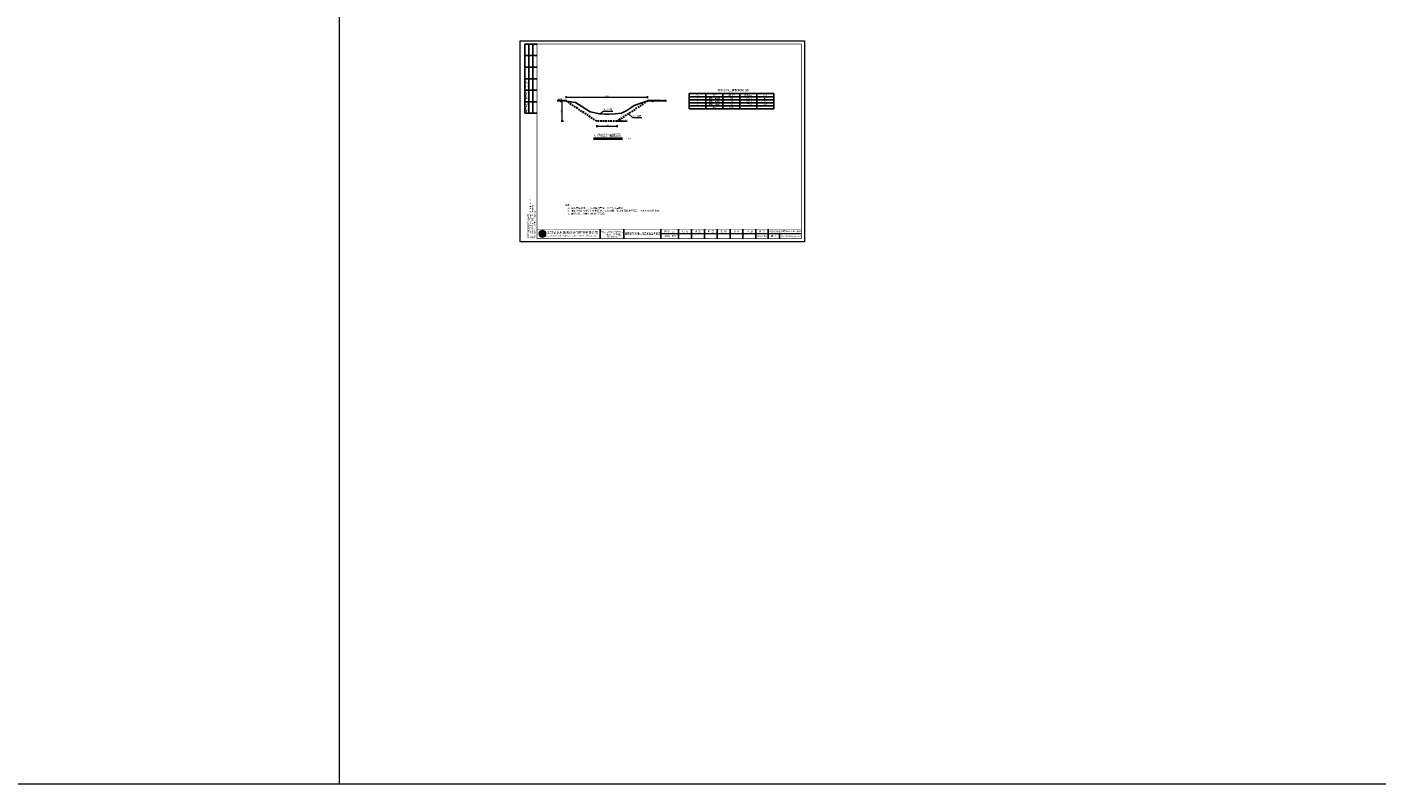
# Model space of a CAD drawing. Extents: x 464172 to 473094, y 3847158 to 3855433.
# Tile 64 of 98: x 469109 to 471102, y 3847158 to 3848276. Entities that reach past the tile are written whole.
import ezdxf
from ezdxf.enums import TextEntityAlignment as Align

# ---------------------------------------------------------------- set-up
doc = ezdxf.new("R2010")
doc.units = 0
doc.header["$PDMODE"] = 34
doc.header["$PDSIZE"] = 0.2
doc.linetypes.add('HIDDEN', pattern=[0.375, 0.25, -0.125])
doc.layers.get('0').update_dxf_attribs({"linetype": 'CONTINUOUS'})
doc.layers.get('Defpoints').update_dxf_attribs({"linetype": 'CONTINUOUS'})
for name, color, linetype, lineweight in [('0.09标注线', 3, 'CONTINUOUS', 9), ('0.13填充', 8, 'CONTINUOUS', 9), ('0.13文字', 3, 'CONTINUOUS', 13), ('1粗线', 7, 'CONTINUOUS', 30), ('文字', 7, 'CONTINUOUS', 15), ('标注', 7, 'CONTINUOUS', 15), ('次要轮廓', 4, 'CONTINUOUS', 18), ('细线', 7, 'CONTINUOUS', 15)]:
    doc.layers.add(name, color=color, linetype=linetype, lineweight=lineweight)
for name, color, linetype in [('THIN', 7, 'CONTINUOUS'), ('断面', 7, 'CONTINUOUS'), ('注释层', 130, 'CONTINUOUS')]:
    doc.layers.add(name, color=color, linetype=linetype)
doc.styles.add('-仿宋_GB2312', font='FangSong_GB2312.ttf')
doc.styles.add('LYJFS', font='times.ttf', dxfattribs={"width": 0.7})
doc.styles.add('仿宋', font='FangSong_GB2312.ttf', dxfattribs={"width": 0.8})
doc.styles.add('宋体', font='txt')
doc.dimstyles.new('副本 (2) STANDARD', dxfattribs={"dimscale": 0, "dimtxt": 3.5, "dimasz": 1.5, "dimexe": 1.5, "dimexo": 1.25, "dimgap": 0.2, "dimtad": 1, "dimdec": 1, "dimzin": 0, "dimdsep": 46, "dimtxsty": '-仿宋_GB2312', "dimblk": 'ARCHTICK', "dimcen": 0.09, "dimadec": 0, "dimazin": 0, "dimtfac": 1, "dimtdec": 1, "dimtix": 1, "dimtmove": 2, "dimatfit": 3, "dimfxl": 1.7, "dimfxlon": 1, "dimtolj": 1, "dimtzin": 0, "dimlwd": 9, "dimarcsym": 0})

# ---------------------------------------------------------------- blocks, each defined once
blk = doc.blocks.new('TK')
h = blk.add_hatch(color=152)
h.dxf.hatch_style = 1
h.paths.add_polyline_path([(37.8, 12, 1), (28.1, 12, 1)])
h.paths.add_polyline_path([(37.6, 12, 1), (28.3, 12, 1)], flags=16)
h = blk.add_hatch(color=152)
h.dxf.hatch_style = 1
edge = h.paths.add_edge_path()
edge.add_arc((34.8, 9.6), 1.46, 43.3177, 70.37)
edge.add_arc((33.4, 5.7), 5.57, 70.37, 84.5285)
edge.add_arc((32.8, -0.4), 11.7, 84.5285, 95.1775)
edge.add_arc((33, 9.9), 1.83, 111.7966, 130.9174, ccw=False)
edge.add_arc((34.9, 5.1), 6.94, 98.8427, 111.7966, ccw=False)
edge.add_arc((35.9, -1.7), 13.9, 95.2104, 98.8427, ccw=False)
edge.add_ellipse((32.9, 12.3), major_axis=(-1.77, 0), ratio=0.877698, start_angle=172.6539, end_angle=176.913)
edge.add_arc((34.5, 2), 10.2, 88.9999, 98.5227)
edge.add_arc((34.1, 4.6), 7.59, 98.5227, 116.8491)
edge.add_arc((31.3, 10.3), 1.23, 116.8491, 139.2901)
edge.add_arc((30.5, 10.9), 0.195, 139.2901, 263.0506)
edge.add_arc((30.7, 12.4), 1.71, 263.0506, 272.1363)
edge.add_arc((31.8, -18.9), 29.6, 88.4627, 92.1363, ccw=False)
edge.add_arc((32.5, 5.6), 5.1, 68.0711, 88.4627, ccw=False)
edge.add_arc((36.6, -10.9), 21.4, 95.9129, 98.7952)
edge.add_arc((35.2, -2.1), 12.5, 98.7952, 117.8497)
edge.add_arc((93.7, -228.5), 246, 104.7704, 105.1579, ccw=False)
edge.add_line((31, 9.4), (30.2, 9))
edge.add_arc((51.6, -88.1), 99.5, 100.9063, 102.3983, ccw=False)
edge.add_line((32.7, 9.6), (32.1, 9.4))
edge.add_arc((29.8, 38), 28.7, 274.6178, 279.6944)
edge.add_arc((33.9, 14.2), 4.57, 279.6944, 287.6119)
edge.add_arc((34.8, 11.4), 1.65, 287.6119, 311.5141)
edge.add_arc((35.7, 10.4), 0.275, 311.5141, 403.3177)
edge = h.paths.add_edge_path()
edge.add_arc((37.3, 13.1), 2.07, 138.9742, 204.1181, ccw=False)
edge.add_line((35.8, 14.5), (34.1, 14.5))
edge.add_line((34.1, 14.5), (34.1, 15.1))
edge.add_line((34.1, 15.1), (31.8, 15.1))
edge.add_line((31.8, 15.1), (31.8, 14.5))
edge.add_line((31.8, 14.5), (30.1, 14.5))
edge.add_arc((28.5, 13.1), 2.07, -24.1181, 41.0258, ccw=False)
edge.add_arc((27, 13.8), 3.75, 314.3441, 335.8819, ccw=False)
edge.add_arc((28.9, 14.2), 3.11, 282.3877, 290.1466)
edge.add_arc((25.9, 22.5), 12, 290.1466, 296.6495)
edge.add_ellipse((32.9, 12.3), major_axis=(-1.77, 0), ratio=0.877698, start_angle=176.913, end_angle=378.3747, ccw=False)
edge.add_ellipse((32.9, 12.3), major_axis=(-1.77, 0), ratio=0.877698, start_angle=172.6539, end_angle=176.913, ccw=False)
edge.add_ellipse((32.9, 12.3), major_axis=(-1.77, 0), ratio=0.877698, start_angle=161.6253, end_angle=172.6539, ccw=False)
edge.add_arc((40, 22.5), 12, 243.3505, 249.8534)
edge.add_arc((36.9, 14.2), 3.11, 249.8534, 257.6123)
edge.add_arc((38.9, 13.8), 3.75, 204.1181, 225.6559, ccw=False)
at = {"lineweight": 0}
for p, q in [((0, 0), (0, 297)), ((0, 297), (420, 297)), ((420, 297), (420, 0)), ((420, 0), (0, 0)), ((415, 12), (208, 12))]:
    blk.add_line(p, q, dxfattribs=at)
for p, q in [((25, 292), (7, 292)), ((7, 292), (7, 190)), ((13, 292), (13, 190)), ((19, 292), (19, 190)), ((25, 275), (7, 275)), ((25, 258), (7, 258)), ((25, 241), (7, 241)), ((25, 224), (7, 224)), ((25, 207), (7, 207)), ((25, 190), (7, 190)), ((118, 19), (118, 5)), ((153, 19), (153, 5)), ((208, 19), (208, 5)), ((234, 19), (234, 5)), ((253, 19), (253, 5)), ((272, 19), (272, 5)), ((291, 19), (291, 5)), ((310, 19), (310, 5)), ((329, 19), (329, 5)), ((348, 19), (348, 5)), ((366, 19), (366, 5)), ((383, 12), (383, 5))]:
    blk.add_line(p, q)
at = {"lineweight": 0, "const_width": 1}
blk.add_lwpolyline([(25, 292), (415, 292), (415, 5), (25, 5)], close=True, dxfattribs=at)
at = {"lineweight": 0, "const_width": 0.4}
blk.add_lwpolyline([(415, 19), (25, 19)], dxfattribs=at)
at = {"color": 152}
for points in [[(34.7, 12.2, 0.041575), (33, 12.1, 0.080135), (30.7, 11.4, 0.098231), (30.3, 11.1, 0.59944), (30.4, 10.7, 0.039664), (30.7, 10.7, -0.01603), (32.6, 10.7, -0.08921), (34.4, 10.4, 0.012577), (33.3, 10.2, 0.083333), (29.4, 8.9, -0.001691), (31, 9.4), (30.2, 9, -0.00651), (32.7, 9.6), (32.1, 9.4, 0.022155), (34.6, 9.7, 0.03456), (35.3, 9.8, 0.104673), (35.9, 10.2, 0.423464), (35.9, 10.6, 0.118589), (35.3, 11, 0.061857), (34, 11.3, 0.046498), (31.8, 11.3, -0.083624), (32.3, 11.6, -0.056582), (33.8, 12, -0.015851), (34.7, 12.1)], [(31.2, 11.8, -0.028382), (30, 11.3, -0.033867), (29.6, 11.1, 0.094254), (30.4, 12.3, 0.292155), (30.1, 14.5), (31.8, 14.5), (31.8, 15.1), (34.1, 15.1), (34.1, 14.5), (35.8, 14.5, 0.292155), (35.5, 12.3, 0.094254), (36.3, 11.1, -0.033867), (35.9, 11.3, -0.028382), (34.6, 11.8)]]:
    blk.add_lwpolyline(points, format="xyb", dxfattribs=at)
for radius in [4.84, 4.68]:
    blk.add_circle((32.9, 12), radius, dxfattribs=at)
blk.add_arc((34.9, 5.1), 6.94, 98.8427, 111.7966, dxfattribs=at)
for start_param, end_param in [(2.820893, 6.603885), (3.013378, 3.087714)]:
    blk.add_ellipse((32.9, 12.3), major_axis=(-1.77, 0), ratio=0.877698, start_param=start_param, end_param=end_param, dxfattribs=at)
at = {"style": '宋体'}
for s, height, width, p in [('江苏省水利勘测设计研究院有限公司', 3.75, 0.9, (77.1, 13.8)), ('Jiangsu Surveying and Design Institute of Water Resources Co., Ltd.', 2, 0.8, (77, 9)), ('农业综合开发中型灌区节水配套改造项目', 1.8, 0.75, (136, 14.7)), ('-江苏省徐州市丰县四联河灌区', 1.8, 0.75, (136, 11)), ('节水配套改造项目', 1.8, 0.75, (135.8, 7.9))]:
    blk.add_text(s, height=height, dxfattribs=dict(at, width=width)).set_placement(p, align=Align.MIDDLE)
at = {"style": 'LYJFS'}
for s, p in [('（阶段）', (216.8, 15.5)), ('（专业）', (216.8, 8.5))]:
    blk.add_text(s, height=2.5, dxfattribs=at).set_placement(p, align=Align.MIDDLE_CENTER)
at = {"style": '仿宋'}
blk.add_text('2018.05', height=2.5, dxfattribs=at).set_placement((357, 8.5), align=Align.MIDDLE)
at = {"rotation": 90}
for s, insert, char_height, attachment_point, style in [('会签者', (10, 215.5), 2.5, 5, '宋体'), ('日 期', (10, 232.5), 2.5, 5, '宋体'), ('会签专业', (10, 198.5), 2.5, 5, '宋体'), ('江苏省水利勘测设计研究院有限公司\\P地址：扬州市吉安路209号吉安大厦1号楼  邮编：225127\\P电话：0514-87860116  传真：0514-87889101\\P声明：未经授权，不得翻印、传播或它用。', (23.3, 4.9), 2, 7, '仿宋')]:
    blk.add_mtext(s, dxfattribs=dict(at, insert=insert, char_height=char_height, attachment_point=attachment_point, style=style))
at = {"char_height": 2.5, "attachment_point": 5, "style": '宋体'}
for s, insert in [('设计', (227.4, 15.5)), ('部分', (227.4, 8.5)), ('批 准', (243.5, 15.5)), ('核 定', (262.4, 15.5)), ('审 查', (281.4, 15.5)), ('校 核', (300.5, 15.5)), ('设 计', (319.5, 15.6)), ('制 图', (338.4, 15.5)), ('日 期', (357, 15.5)), ('甲级设计证书编号A132012666', (390.5, 15.5)), ('图 号', (374.5, 8.5))]:
    blk.add_mtext(s, dxfattribs=dict(at, insert=insert))
blk = doc.blocks.new('_ARCHTICK')
at = {"color": 0, "linetype": 'ByBlock', "const_width": 0.15}
blk.add_lwpolyline([(-0.5, -0.5), (0.5, 0.5)], dxfattribs=at)
blk = doc.blocks.new('*D58')
at = {"layer": '0.09标注线', "color": 0, "lineweight": -2}
for p, q in [((469900.6, 3848166.9), (469897.4, 3848166.9)), ((469900.6, 3848136.9), (469897.4, 3848136.9))]:
    blk.add_line(p, q, dxfattribs=at)
at = {"layer": '0.09标注线', "color": 0, "lineweight": 9}
blk.add_line((469898.9, 3848136.9), (469898.9, 3848166.9), dxfattribs=at)
at = {"layer": 'Defpoints', "color": 0, "lineweight": -3}
for p in [(469898.9, 3848166.9), (469904.8, 3848166.9), (469949.8, 3848136.9)]:
    blk.add_point(p, dxfattribs=at)
at = {"layer": '0.09标注线', "color": 0, "lineweight": 9, "xscale": 1.5, "yscale": 1.5, "zscale": 1.5}
for p, rotation in [((469898.9, 3848166.9), 90), ((469898.9, 3848136.9), 270)]:
    blk.add_blockref('_ARCHTICK', p, dxfattribs=dict(at, rotation=rotation))
at = {"layer": '0.09标注线', "color": 0, "lineweight": 13, "insert": (469897.6, 3848151.9), "char_height": 2.3, "attachment_point": 5, "rotation": 90, "style": '-仿宋_GB2312'}
blk.add_mtext('\\A1;150', dxfattribs=at)
blk = doc.blocks.new('*D59')
at = {"layer": '0.09标注线', "color": 0, "lineweight": -2}
for p, q in [((469949.8, 3848131.3), (469949.8, 3848128.1)), ((469979.8, 3848131.3), (469979.8, 3848128.1))]:
    blk.add_line(p, q, dxfattribs=at)
at = {"layer": '0.09标注线', "color": 0, "lineweight": 9}
blk.add_line((469949.8, 3848129.6), (469979.8, 3848129.6), dxfattribs=at)
at = {"layer": 'Defpoints', "color": 0, "lineweight": -3}
for p in [(469949.8, 3848136.9), (469979.8, 3848136.9), (469979.8, 3848129.6)]:
    blk.add_point(p, dxfattribs=at)
at = {"layer": '0.09标注线', "color": 0, "lineweight": 9, "xscale": 1.5, "yscale": 1.5, "zscale": 1.5, "rotation": 180}
blk.add_blockref('_ARCHTICK', (469949.8, 3848129.6), dxfattribs=at)
at = {"layer": '0.09标注线', "color": 0, "lineweight": 9, "xscale": 1.5, "yscale": 1.5, "zscale": 1.5}
blk.add_blockref('_ARCHTICK', (469979.8, 3848129.6), dxfattribs=at)
at = {"layer": '0.09标注线', "color": 0, "lineweight": 13, "insert": (469964.8, 3848131), "char_height": 2.3, "attachment_point": 5, "style": '-仿宋_GB2312'}
blk.add_mtext('\\A1;150', dxfattribs=at)
blk = doc.blocks.new('*D60')
at = {"layer": '0.09标注线', "color": 0, "lineweight": -2}
for p, q in [((469904.8, 3848171), (469904.8, 3848174.2)), ((470024.8, 3848171), (470024.8, 3848174.2))]:
    blk.add_line(p, q, dxfattribs=at)
at = {"layer": '0.09标注线', "color": 0, "lineweight": 9}
blk.add_line((469904.8, 3848172.7), (470024.8, 3848172.7), dxfattribs=at)
at = {"layer": 'Defpoints', "color": 0, "lineweight": -3}
for p in [(469904.8, 3848166.9), (470024.8, 3848172.7), (470024.8, 3848166.9)]:
    blk.add_point(p, dxfattribs=at)
at = {"layer": '0.09标注线', "color": 0, "lineweight": 9, "xscale": 1.5, "yscale": 1.5, "zscale": 1.5, "rotation": 180}
blk.add_blockref('_ARCHTICK', (469904.8, 3848172.7), dxfattribs=at)
at = {"layer": '0.09标注线', "color": 0, "lineweight": 9, "xscale": 1.5, "yscale": 1.5, "zscale": 1.5}
blk.add_blockref('_ARCHTICK', (470024.8, 3848172.7), dxfattribs=at)
at = {"layer": '0.09标注线', "color": 0, "lineweight": 13, "insert": (469964.8, 3848174), "char_height": 2.3, "attachment_point": 5, "style": '-仿宋_GB2312'}
blk.add_mtext('\\A1;600', dxfattribs=at)

msp = doc.modelspace()

# ---------------------------------------------------------------- hatches: boundary and pattern name
at = {"layer": '次要轮廓'}
for points in [[(469897.68, 3848166.94), (469897.54, 3848166.49), (469897.99, 3848166.51), (469898.41, 3848166.96)], [(470033.32, 3848166.94), (470033.18, 3848166.49), (470033.63, 3848166.51), (470034.05, 3848166.96)]]:
    msp.add_hatch(color=0, dxfattribs=at).paths.add_polyline_path(points)

# ---------------------------------------------------------------- linework, layer by layer
at = {"lineweight": 30}
for p, q in [((469904.83, 3848166.94), (469891.34, 3848166.94)), ((470040.65, 3848166.94), (470024.83, 3848166.94)), ((469949.83, 3848136.94), (469949.83, 3848136.94))]:
    msp.add_line(p, q, dxfattribs=at)
at = {"color": 7, "lineweight": 25}
for p, q in [((470086.08, 3848173.22), (470211.08, 3848173.22)), ((470086.08, 3848168.72), (470211.08, 3848168.72)), ((470086.08, 3848164.22), (470211.08, 3848164.22)), ((470086.08, 3848159.72), (470211.08, 3848159.72)), ((470111.08, 3848177.72), (470111.08, 3848155.22)), ((470136.08, 3848177.72), (470136.08, 3848155.22)), ((470161.08, 3848177.72), (470161.08, 3848155.22)), ((470186.08, 3848177.72), (470186.08, 3848155.22)), ((470086.08, 3848155.22), (470211.08, 3848155.22))]:
    msp.add_line(p, q, dxfattribs=at)
msp.add_lwpolyline([(469902.78, 3848166.94), (469904.73, 3848166.52), (469918.26, 3848164.63), (469929.45, 3848157.76), (469940.37, 3848150.95), (469954.19, 3848147.86), (469962.53, 3848147.34), (469967.39, 3848147.31), (469977.19, 3848147.75), (469986.22, 3848149.15), (469994.26, 3848152.83), (470000.14, 3848156.79), (470005.15, 3848160.25), (470024.83, 3848166.94), (470028.93, 3848166.94), (470028.93, 3848166.94), (470028.93, 3848166.94), (470028.93, 3848166.94)])
msp.add_lwpolyline([(470086.08, 3848155.22), (470086.08, 3848177.72), (470211.08, 3848177.72), (470211.08, 3848155.22)], dxfattribs=at)
at = {"layer": '0.13填充', "color": 7, "lineweight": 40, "ltscale": 0.005}
msp.add_line((469945.1, 3848111.65), (469988.04, 3848111.65), dxfattribs=at)
at = {"layer": '0.13填充', "color": 7, "ltscale": 0.005}
msp.add_line((469945.1, 3848110.81), (469988.04, 3848110.81), dxfattribs=at)
at = {"layer": '1粗线', "linetype": 'HIDDEN', "lineweight": 30, "ltscale": 10}
for p, q in [((469949.83, 3848136.94), (469904.83, 3848166.94)), ((470024.83, 3848166.94), (469979.83, 3848136.94)), ((469979.83, 3848136.94), (469949.83, 3848136.94))]:
    msp.add_line(p, q, dxfattribs=at)
at = {"layer": 'THIN'}
for p, q in [((470039.47, 3848166.94), (470053, 3848166.94)), ((469981.38, 3848136.94), (469994.91, 3848136.94))]:
    msp.add_line(p, q, dxfattribs=at)
at = {"layer": '断面', "color": 3, "lineweight": 15}
for p, q in [((469569.64, 3855432.78), (469569.64, 3847158.41)), ((473094.26, 3847158.41), (464172.08, 3847158.41))]:
    msp.add_line(p, q, dxfattribs=at)
at = {"layer": '标注', "color": 0, "lineweight": 13}
for p, q in [((469954.19, 3848147.86), (469959.45, 3848152.09)), ((469959.45, 3848152.09), (469973.55, 3848152.09)), ((469996.52, 3848148.07), (470002.5, 3848142.76)), ((470002.5, 3848142.76), (470016.61, 3848142.76))]:
    msp.add_line(p, q, dxfattribs=at)
at = {"layer": '次要轮廓', "color": 0}
for p, q in [((469895.89, 3848165.69), (469896.75, 3848166.94)), ((469896.35, 3848165.7), (469897.21, 3848166.94)), ((469896.81, 3848165.71), (469897.66, 3848166.94)), ((470031.53, 3848165.69), (470032.39, 3848166.94)), ((470031.99, 3848165.7), (470032.85, 3848166.94)), ((470032.45, 3848165.71), (470033.3, 3848166.94))]:
    msp.add_line(p, q, dxfattribs=at)
at = {"layer": '次要轮廓', "color": 0, "const_width": 0.0806}
for points in [[(469897.9, 3848166.67), (469897.79, 3848166.53), (469897.73, 3848166.42), (469897.69, 3848166.34), (469897.68, 3848166.27), (469897.69, 3848166.23), (469897.71, 3848166.19), (469897.74, 3848166.17), (469897.77, 3848166.15), (469897.8, 3848166.13), (469897.82, 3848166.11), (469897.85, 3848166.09), (469897.86, 3848166.08), (469897.88, 3848166.06), (469897.89, 3848166.04), (469897.9, 3848166.03), (469897.9, 3848166.01), (469897.9, 3848165.99), (469897.9, 3848165.97), (469897.9, 3848165.95), (469897.89, 3848165.93), (469897.88, 3848165.91), (469897.87, 3848165.88), (469897.85, 3848165.86), (469897.83, 3848165.84), (469897.81, 3848165.81), (469897.78, 3848165.78), (469897.76, 3848165.76), (469897.72, 3848165.73), (469897.69, 3848165.71), (469897.65, 3848165.68), (469897.61, 3848165.66), (469897.57, 3848165.63), (469897.53, 3848165.61), (469897.49, 3848165.6), (469897.45, 3848165.58), (469897.4, 3848165.57), (469897.35, 3848165.56), (469897.3, 3848165.56), (469897.24, 3848165.56), (469897.19, 3848165.57)], [(470033.54, 3848166.67), (470033.43, 3848166.53), (470033.37, 3848166.42), (470033.33, 3848166.34), (470033.32, 3848166.27), (470033.33, 3848166.23), (470033.35, 3848166.19), (470033.38, 3848166.17), (470033.41, 3848166.15), (470033.44, 3848166.13), (470033.46, 3848166.11), (470033.49, 3848166.09), (470033.5, 3848166.08), (470033.52, 3848166.06), (470033.53, 3848166.04), (470033.54, 3848166.03), (470033.54, 3848166.01), (470033.54, 3848165.99), (470033.54, 3848165.97), (470033.54, 3848165.95), (470033.53, 3848165.93), (470033.52, 3848165.91), (470033.51, 3848165.88), (470033.49, 3848165.86), (470033.47, 3848165.84), (470033.45, 3848165.81), (470033.42, 3848165.78), (470033.4, 3848165.76), (470033.36, 3848165.73), (470033.33, 3848165.71), (470033.29, 3848165.68), (470033.25, 3848165.66), (470033.21, 3848165.63), (470033.17, 3848165.61), (470033.13, 3848165.6), (470033.09, 3848165.58), (470033.04, 3848165.57), (470032.99, 3848165.56), (470032.94, 3848165.56), (470032.88, 3848165.56), (470032.83, 3848165.57)]]:
    msp.add_lwpolyline(points, dxfattribs=at)
at = {"layer": '次要轮廓', "color": 0}
for points in [[(469897.54, 3848166.48), (469897.99, 3848166.5), (469898.41, 3848166.94)], [(470033.18, 3848166.48), (470033.63, 3848166.5), (470034.05, 3848166.94)]]:
    msp.add_lwpolyline(points, dxfattribs=at)
at = {"layer": '细线', "color": 7}
for points in [[(470041.56, 3848166.94), (470040.26, 3848168.24), (470042.86, 3848168.24)], [(469983.48, 3848136.94), (469982.18, 3848138.24), (469984.78, 3848138.24)]]:
    msp.add_lwpolyline(points, close=True, dxfattribs=at)

# ---------------------------------------------------------------- block references
at = {"layer": '断面'}
msp.add_blockref('TK', (469836.68, 3847958.83), dxfattribs=at)

# ---------------------------------------------------------------- texts
at = {"color": 7, "lineweight": 25, "style": '-仿宋_GB2312', "width": 0.85}
for s, p in [('序号', (470098.58, 3848175.47)), ('3', (470098.58, 3848161.97)), ('2', (470098.58, 3848166.47)), ('1', (470098.58, 3848170.97)), ('排水沟清淤04', (470123.58, 3848170.97)), ('排水沟清淤05', (470123.58, 3848166.47)), ('排水沟清淤06', (470123.58, 3848161.97)), ('名称', (470123.58, 3848175.47)), ('合计', (470123.58, 3848157.47)), ('长度（m）', (470148.58, 3848175.47)), ('1045', (470148.58, 3848157.47)), ('315', (470148.58, 3848170.97)), ('625', (470148.58, 3848161.97)), ('105', (470148.58, 3848166.47)), ('断面类型', (470173.58, 3848175.47)), ('口宽6m', (470173.58, 3848170.97)), ('口宽6m', (470173.58, 3848166.47)), ('口宽6m', (470173.58, 3848161.97)), ('备注', (470198.58, 3848175.47)), ('新建', (470198.58, 3848166.47)), ('清淤', (470198.58, 3848170.97)), ('清淤', (470198.58, 3848161.97))]:
    msp.add_text(s, height=2.3, dxfattribs=at).set_placement(p, align=Align.MIDDLE_CENTER)
at = {"layer": '0.09标注线', "color": 7, "style": '-仿宋_GB2312'}
msp.add_text('排水农沟工程数量统计表', height=3, dxfattribs=at).set_placement((470128.2, 3848181.22))
at = {"layer": '0.09标注线', "color": 7, "linetype": 'Continuous', "lineweight": 13, "style": '-仿宋_GB2312'}
for s, height, p in [('田面', 2.3, (469892.46, 3848168.42)), ('0.00', 2.3, (470044.17, 3848167.67)), ('现状断面', 2.3, (469959.77, 3848153.01)), ('-1.50', 2.3, (469986.34, 3848137.67)), ('设计断面', 2.3, (470002.83, 3848143.69)), ('1:50', 3, (469990.79, 3848110.07))]:
    msp.add_text(s, height=height, dxfattribs=at).set_placement(p)
at = {"layer": '0.13文字', "linetype": 'Continuous', "lineweight": 13, "insert": (470221.28, 3847967.89), "char_height": 1.8, "width": 55.5509, "attachment_point": 1, "style": 'LYJFS'}
msp.add_mtext('{\\fFangSong_GB2312|b0|i0|c134|p49;\\W1;\\C7; FX-2017-SLGQ-QY-WL-07}', dxfattribs=at)
at = {"layer": '文字', "color": 7, "linetype": 'Continuous', "lineweight": 13, "style": '-仿宋_GB2312'}
msp.add_text('小沟设计横断面', height=4, dxfattribs=at).set_placement((469985.11, 3848114.17), align=Align.RIGHT)
at = {"layer": '文字', "color": 7, "style": '-仿宋_GB2312', "width": 0.75}
msp.add_text('吴楼示范方排水沟清淤典型断面图', height=3.3327, dxfattribs=at).set_placement((469991.38, 3847969.32))
at = {"layer": '文字', "color": 7, "insert": (469902.76, 3848014.31), "char_height": 2.5, "width": 208.3817, "attachment_point": 1, "style": '-仿宋_GB2312'}
msp.add_mtext('说明：\\P  1、图中高程以米计，采用相对高程，尺寸均以厘米计。    \\P  2、清淤土方结合新建建筑物回填、废弃沟渠、低洼地回填进行调配，多余土方就近堆放。\\P  3、整修沟顶，削修外坡时严禁超挖。', dxfattribs=at)
at = {"layer": '注释层', "color": 0, "linetype": 'Continuous', "lineweight": 13, "style": '-仿宋_GB2312', "width": 0.667}
for rotation, p in [(324.52661, (469933.64, 3848148.46)), (34.36884, (469984.82, 3848140.93))]:
    msp.add_text('1：1.5', height=2.3, rotation=rotation, dxfattribs=at).set_placement(p)

# ---------------------------------------------------------------- dimensions: what is measured, and where the dimension line sits
at = {"layer": '0.09标注线', "color": 3, "lineweight": 13}
dim = msp.add_linear_dim(base=(469898.94, 3848166.94), p1=(469949.83, 3848136.94), p2=(469904.83, 3848166.94), angle=90, dimstyle='副本 (2) STANDARD', override={"dimscale": 1, "dimtxt": 2.3, "dimdec": 0, "dimlfac": 5}, dxfattribs=at)
dim.commit()
dim.dimension.update_dxf_attribs({"geometry": '*D58', "text_midpoint": (469897.59, 3848151.94)})
for base, p1, p2, picture, middle in [((470024.83, 3848172.66), (469904.83, 3848166.94), (470024.83, 3848166.94), '*D60', (469964.83, 3848174.01)), ((469979.83, 3848129.63), (469949.83, 3848136.94), (469979.83, 3848136.94), '*D59', (469964.83, 3848130.98))]:
    dim = msp.add_linear_dim(base=base, p1=p1, p2=p2, dimstyle='副本 (2) STANDARD', override={"dimscale": 1, "dimtxt": 2.3, "dimdec": 0, "dimlfac": 5}, dxfattribs=at)
    dim.commit()
    dim.dimension.update_dxf_attribs({"geometry": picture, "text_midpoint": middle})

doc.saveas('drawing.dxf')
